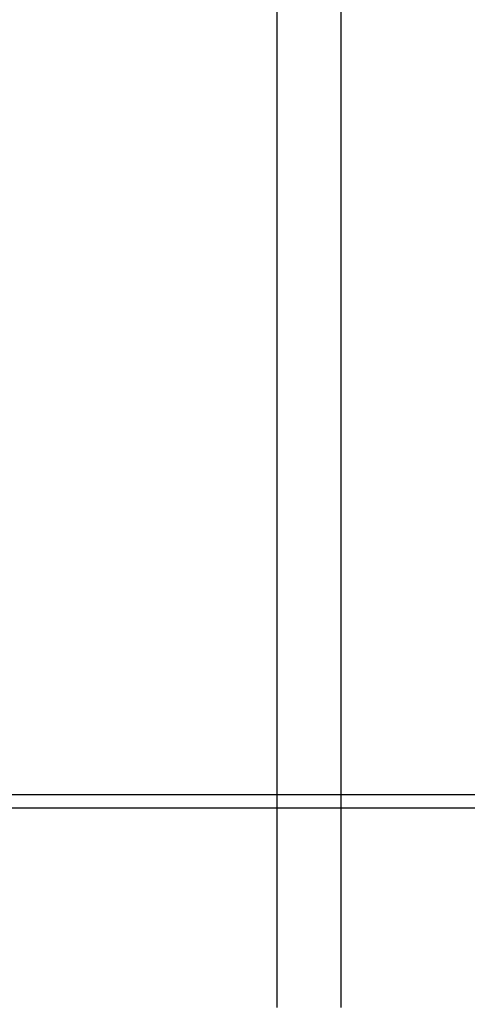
# Model space of a CAD drawing. Header units: millimetres. Extents: x 42924 to 92944, y -369470 to -179866.
# Tile 212 of 256: x 61005 to 61047, y -184023 to -183930. Entities that reach past the tile are written whole.
import ezdxf

# ---------------------------------------------------------------- set-up
doc = ezdxf.new("R2010")
doc.units = ezdxf.units.MM
doc.layers.add('!! 1_zabudowa GK', color=8, linetype='Continuous')
doc.layers.add('E_SAP_ZASIĘG', color=150, linetype='Continuous', plot=False)

msp = doc.modelspace()

# ---------------------------------------------------------------- linework, layer by layer
at = {"layer": '!! 1_zabudowa GK'}
for points in [[(61028.81366, -183872.8878), (61028.81366, -184022.8878)], [(61034.81366, -183872.8878), (61034.81366, -184022.8878)], [(61135.43682, -184002.8878), (60824.56735, -184002.8878)], [(61135.43682, -184004.1378), (60824.56735, -184004.1378)]]:
    msp.add_lwpolyline(points, dxfattribs=at)
at = {"layer": 'E_SAP_ZASIĘG'}
for centre in [(61589.69013, -184051.49546), (61459.23087, -184571.00094)]:
    msp.add_circle(centre, 600, dxfattribs=at)

doc.saveas('drawing.dxf')
